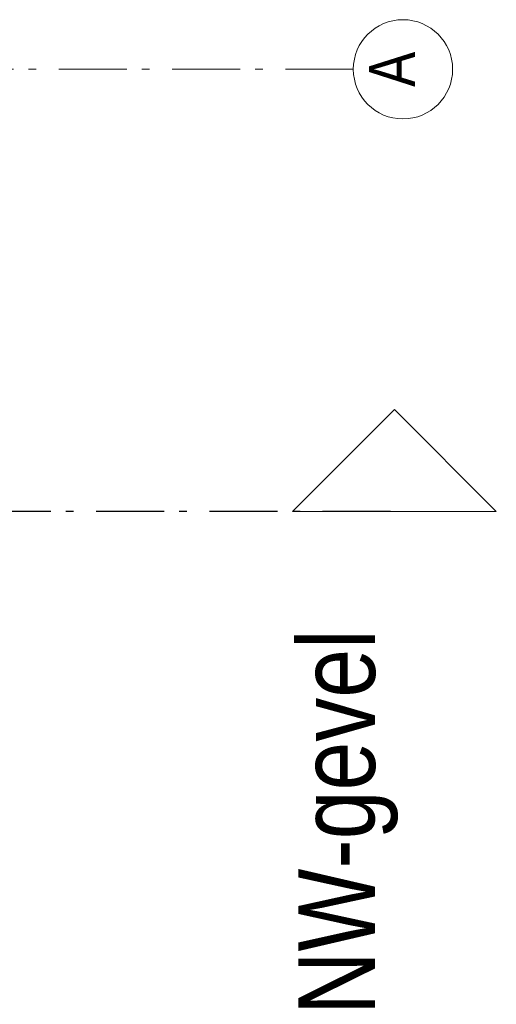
# Model space of a CAD drawing. Header units: millimetres. Extents: x 164654 to 368283, y 131426 to 252133.
# Tile 105 of 144: x 360380 to 362133, y 216547 to 220170. Entities that reach past the tile are written whole.
import ezdxf

# ---------------------------------------------------------------- set-up
doc = ezdxf.new("R2010")
doc.units = ezdxf.units.MM
doc.header["$LTSCALE"] = 400
doc.linetypes.add('STYLE_06', pattern=[1.041641, 0.625, -0.208282, 0.069427, -0.138931])
doc.layers.add('Binnenkozijnen', color=140, linetype='Continuous', lineweight=15)
doc.layers.add('None', color=7, linetype='Continuous', lineweight=9)
doc.styles.add('Arial Narrow', font='ARIALN.TTF', dxfattribs={"height": 222.25})

# ---------------------------------------------------------------- blocks, each defined once
blk = doc.blocks.new('*U1642')
at = {"layer": 'None', "color": 43, "linetype": 'Continuous', "lineweight": 9}
blk.add_circle((30646.1, -36812.6), 182.6, dxfattribs=at)
at = {"layer": 'None', "color": 43, "insert": (30646.1, -36687.7), "char_height": 169.3, "width": 160.91, "attachment_point": 2, "style": 'Arial Narrow'}
blk.add_mtext('A', dxfattribs=at)

msp = doc.modelspace()

# ---------------------------------------------------------------- linework, layer by layer
at = {"layer": 'None', "color": 43, "linetype": 'STYLE_06', "lineweight": 9}
msp.add_line((361606.97992, 219987.75849), (329361.34606, 219987.75849), dxfattribs=at)
at = {"layer": 'None', "color": 92, "linetype": 'STYLE_06', "lineweight": 25}
msp.add_line((361744.16742, 218360.79844), (360244.16742, 218360.79844), dxfattribs=at)
at = {"layer": 'None', "color": 140, "linetype": 'Continuous', "lineweight": 15, "flags": 128}
msp.add_lwpolyline([(362132.87749, 218360.79844), (361382.87749, 218360.79844), (361757.87749, 218735.79844)], close=True, dxfattribs=at)

# ---------------------------------------------------------------- block references
at = {"layer": 'None', "color": 7, "rotation": 90}
msp.add_blockref('*U1642', (324976.97992, 189341.69912), dxfattribs=at)

# ---------------------------------------------------------------- texts
at = {"layer": 'Binnenkozijnen', "color": 1, "insert": (361404.31301, 216507.69687), "char_height": 282.222222, "attachment_point": 1, "rotation": 90, "style": 'Arial Narrow'}
msp.add_mtext('NW-gevel', dxfattribs=at)

doc.saveas('drawing.dxf')
